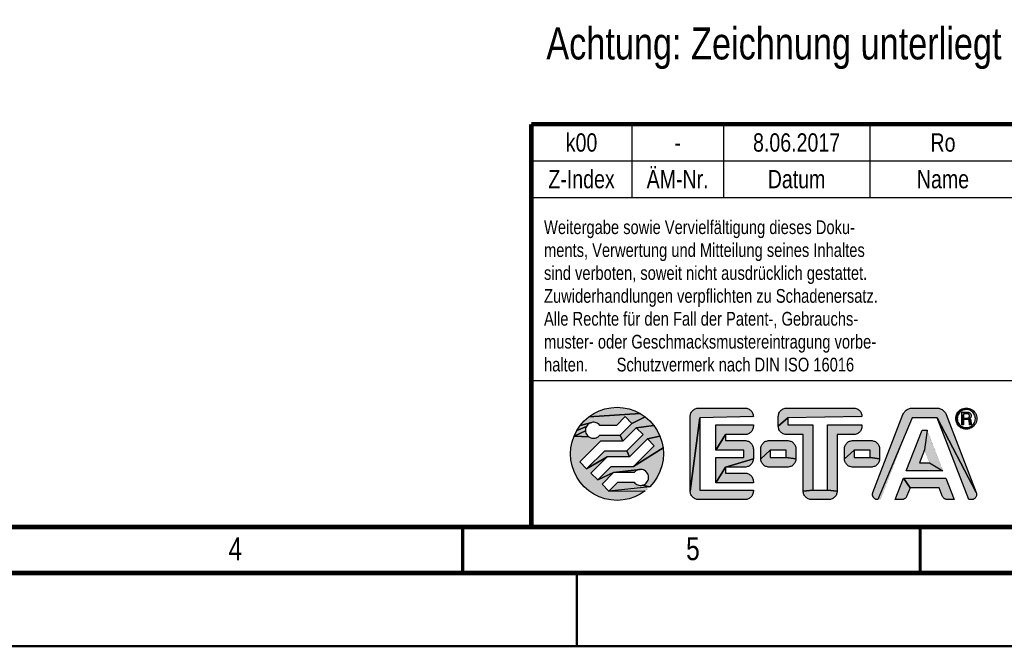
# Model space of a CAD drawing. Extents: x 0 to 420, y 0 to 297.
# Tile 21 of 44: x 169 to 277, y 0 to 68. Entities that reach past the tile are written whole.
import ezdxf

# ---------------------------------------------------------------- set-up
doc = ezdxf.new("R2010")
doc.units = 0
doc.header["$LTSCALE"] = 23.1
for name, color, linetype in [('T-PM12-T0X-00-LOAD_DXF_FORMAT', 7, 'CONTINUOUS'), ('T-PM12-T0X-00-LOAD_DXF_TEXT', 7, 'CONTINUOUS'), ('T-PM12-T0X-0DXF_CONTINUOUS_LINE', 7, 'CONTINUOUS')]:
    doc.layers.add(name, color=color, linetype=linetype)
doc.styles.get("Standard").update_dxf_attribs({"font": 'txt', "width": 0.8})

# ---------------------------------------------------------------- blocks, each defined once
blk = doc.blocks.new('FRM-LOGO_BL3', base_point=(251.5, 21))
at = {"layer": 'T-PM12-T0X-0DXF_CONTINUOUS_LINE', "linetype": 'CONTINUOUS'}
for points in [[(234.38, 26.08), (235.04, 26.04), (235.69, 25.91), (236.32, 25.69), (236.92, 25.4), (231.29, 25.03), (231.84, 25.4), (232.43, 25.69), (233.06, 25.91), (233.72, 26.04)], [(243.21, 25.99), (243.3, 26), (248.35, 26), (248.45, 25.99), (248.55, 25.98), (248.64, 25.95), (248.73, 25.92), (248.82, 25.88), (248.9, 25.82), (248.97, 25.76), (249.04, 25.69), (249.1, 25.62), (249.16, 25.54), (249.2, 25.45), (249.23, 25.36), (249.26, 25.27), (249.27, 25.17), (249.28, 25.07), (243.43, 24.95), (242.38, 16.92), (242.38, 25.07), (242.38, 25.17), (242.4, 25.27), (242.42, 25.36), (242.46, 25.45), (242.5, 25.54), (242.56, 25.62), (242.62, 25.69), (242.69, 25.76), (242.76, 25.82), (242.84, 25.88), (242.93, 25.92), (243.02, 25.95), (243.11, 25.98)], [(252.83, 25.99), (252.93, 26), (260.23, 26), (260.33, 25.99), (260.42, 25.98), (260.51, 25.95), (260.61, 25.92), (260.69, 25.88), (260.77, 25.82), (260.85, 25.76), (260.92, 25.69), (260.98, 25.62), (261.03, 25.54), (261.07, 25.45), (261.11, 25.36), (261.13, 25.27), (261.15, 25.17), (261.15, 25.07), (253.05, 24.95), (252, 24.02), (252, 25.07), (252.01, 25.17), (252.02, 25.27), (252.05, 25.36), (252.08, 25.45), (252.13, 25.54), (252.18, 25.62), (252.24, 25.69), (252.31, 25.76), (252.39, 25.82), (252.47, 25.88), (252.55, 25.92), (252.64, 25.95), (252.74, 25.98)], [(266.55, 26), (266.65, 26), (269.32, 26), (269.43, 26), (269.53, 25.98), (269.63, 25.96), (269.72, 25.93), (269.82, 25.88), (269.9, 25.83), (269.99, 25.78), (270.07, 25.71), (270.14, 25.64), (270.2, 25.56), (270.26, 25.48), (270.31, 25.39), (270.35, 25.3), (273.64, 16.78), (269.36, 24.95), (266.62, 24.95), (262.88, 16), (262.81, 16), (262.75, 16.01), (262.68, 16.03), (262.62, 16.06), (262.57, 16.09), (262.51, 16.13), (262.47, 16.17), (262.42, 16.22), (262.39, 16.28), (262.35, 16.34), (262.33, 16.4), (262.31, 16.46), (262.3, 16.52), (262.3, 16.59), (262.31, 16.66), (262.32, 16.72), (262.34, 16.78), (265.63, 25.3), (265.67, 25.39), (265.72, 25.48), (265.78, 25.56), (265.84, 25.64), (265.91, 25.71), (265.99, 25.78), (266.07, 25.83), (266.16, 25.88), (266.26, 25.93), (266.35, 25.96), (266.45, 25.98)], [(272.17, 25.76), (272.05, 25.71), (271.95, 25.64), (271.85, 25.55), (271.55, 25.43), (271.64, 25.55), (271.74, 25.66), (271.85, 25.76), (272.42, 25.83), (272.29, 25.81)], [(272.55, 26), (272.7, 25.99), (272.85, 25.96), (272.99, 25.91), (273.12, 25.85), (273.25, 25.76), (273.36, 25.66), (273.46, 25.55), (273.55, 25.43), (273.61, 25.29), (273.66, 25.15), (273.69, 25), (273.7, 24.85), (273.69, 24.7), (273.66, 24.55), (273.61, 24.41), (273.55, 24.28), (273.46, 24.15), (273.36, 24.04), (273.25, 23.94), (272.81, 23.89), (272.93, 23.94), (273.04, 23.99), (273.15, 24.06), (273.25, 24.15), (273.33, 24.25), (273.41, 24.35), (273.46, 24.47), (273.51, 24.59), (273.53, 24.72), (273.54, 24.85), (273.53, 24.98), (273.51, 25.11), (273.46, 25.23), (273.41, 25.34), (273.33, 25.45), (273.25, 25.55), (273.15, 25.64), (273.04, 25.71), (272.93, 25.76), (272.81, 25.81), (272.68, 25.83), (272.55, 25.84), (272.42, 25.83), (271.85, 25.76), (271.97, 25.85), (272.11, 25.91), (272.25, 25.96), (272.4, 25.99)], [(235.27, 25.06), (234.31, 24.1), (232.5, 24.1), (232.42, 24.19), (232.33, 24.28), (232.22, 24.34), (232.11, 24.4), (231.99, 24.43), (231.87, 24.45), (231.74, 24.45), (231.62, 24.43), (230.35, 24.09), (230.79, 24.59), (231.29, 25.03), (236.92, 25.4), (237.47, 25.03), (236.01, 24.32)], [(237.97, 24.59), (238.41, 24.09), (236.48, 23.85), (235.02, 22.38), (234.74, 23.05), (236.01, 24.32), (237.47, 25.03)], [(249.28, 17.05), (249.28, 16.92), (249.27, 16.83), (249.26, 16.73), (249.23, 16.64), (249.2, 16.55), (249.16, 16.46), (249.1, 16.38), (249.04, 16.31), (248.97, 16.24), (248.9, 16.18), (248.82, 16.12), (248.73, 16.08), (248.64, 16.05), (248.55, 16.02), (248.45, 16.01), (248.35, 16), (243.3, 16), (243.21, 16.01), (243.11, 16.02), (243.02, 16.05), (242.93, 16.08), (242.84, 16.12), (242.76, 16.18), (242.69, 16.24), (242.62, 16.31), (242.56, 16.38), (242.5, 16.46), (242.46, 16.55), (242.42, 16.64), (242.4, 16.73), (242.38, 16.83), (242.38, 16.92), (243.43, 24.95), (243.43, 17.05)], [(255.78, 24.15), (255.78, 17.05), (254.73, 16.92), (254.73, 23.1), (252.93, 23.1), (252.83, 23.11), (252.74, 23.12), (252.64, 23.15), (252.55, 23.18), (252.47, 23.22), (252.39, 23.28), (252.31, 23.34), (252.24, 23.41), (252.18, 23.48), (252.13, 23.56), (252.08, 23.65), (252.05, 23.74), (252.02, 23.83), (252.01, 23.93), (252, 24.02), (253.05, 24.95), (253.05, 24.15)], [(273.17, 16), (273.1, 16), (272.81, 16), (269.36, 24.95), (273.64, 16.78), (273.66, 16.72), (273.67, 16.66), (273.68, 16.59), (273.67, 16.52), (273.66, 16.46), (273.65, 16.4), (273.62, 16.34), (273.59, 16.28), (273.56, 16.22), (273.51, 16.17), (273.46, 16.13), (273.41, 16.09), (273.35, 16.06), (273.29, 16.03), (273.23, 16.01)], [(271.76, 25.45), (271.69, 25.34), (271.63, 25.23), (271.59, 25.11), (271.57, 24.98), (271.56, 24.85), (271.41, 24.7), (271.4, 24.85), (271.41, 25), (271.44, 25.15), (271.49, 25.29), (271.55, 25.43), (271.85, 25.55)], [(271.57, 24.72), (271.59, 24.59), (271.63, 24.47), (271.69, 24.35), (271.76, 24.25), (271.64, 24.15), (271.55, 24.28), (271.49, 24.41), (271.44, 24.55), (271.41, 24.7), (271.56, 24.85)], [(272.23, 25.38), (272.05, 24.16), (272.05, 25.54), (272.71, 25.54), (272.76, 25.54), (272.8, 25.53), (272.85, 25.51), (272.89, 25.49), (272.94, 25.46), (272.97, 25.43), (273, 25.4), (273.03, 25.35), (273.05, 25.31), (273.07, 25.27), (273.08, 25.22), (273.09, 25.17), (273.08, 25.12), (273.07, 25.07), (273.06, 25.02), (273.04, 24.98), (273.01, 24.94), (272.98, 24.9), (272.71, 24.91), (272.74, 24.92), (272.76, 24.93), (272.79, 24.94), (272.82, 24.96), (272.84, 24.98), (272.86, 25), (272.88, 25.03), (272.89, 25.06), (272.9, 25.09), (272.91, 25.12), (272.91, 25.15), (272.91, 25.18), (272.9, 25.21), (272.89, 25.24), (272.88, 25.26), (272.86, 25.29), (272.84, 25.31), (272.82, 25.33), (272.79, 25.35), (272.76, 25.36), (272.74, 25.37), (272.71, 25.38), (272.68, 25.38)], [(272.68, 24.91), (272.71, 24.91), (272.98, 24.9), (272.23, 24.75), (272.23, 24.16), (272.05, 24.16), (272.23, 25.38), (272.23, 24.91)], [(272.23, 24.75), (272.98, 24.9), (272.95, 24.87), (272.91, 24.84), (272.92, 24.83), (272.94, 24.82), (272.96, 24.81), (272.98, 24.79), (272.99, 24.78), (273.01, 24.76), (273.02, 24.75), (273.03, 24.73), (273.04, 24.71), (273.05, 24.69), (273.05, 24.67), (273.06, 24.64), (273.06, 24.62), (273.07, 24.29), (273.07, 24.28), (272.9, 24.27), (272.9, 24.29), (272.88, 24.57), (272.88, 24.59), (272.88, 24.61), (272.87, 24.63), (272.87, 24.64), (272.86, 24.66), (272.85, 24.68), (272.83, 24.69), (272.82, 24.71), (272.8, 24.72), (272.79, 24.73), (272.77, 24.74), (272.75, 24.74), (272.73, 24.75), (272.71, 24.75), (272.69, 24.75)], [(230.93, 23.64), (230.93, 23.51), (229.69, 22.94), (229.98, 23.54), (231.04, 23.99), (230.98, 23.88), (230.95, 23.76)], [(231.1, 24.1), (231.04, 23.99), (229.98, 23.54), (230.35, 24.09), (231.62, 24.43), (231.5, 24.39), (231.38, 24.34), (231.28, 24.28), (231.19, 24.19)], [(238.41, 24.09), (238.78, 23.54), (239.07, 22.94), (237.7, 22.63), (235.73, 20.67), (235.45, 21.33), (237.23, 23.1), (236.48, 23.85)], [(248.45, 23.11), (248.35, 23.1), (246.23, 23.1), (245.18, 21.4), (245.18, 24.15), (249.28, 24.15), (249.28, 24.02), (249.27, 23.93), (249.26, 23.83), (249.23, 23.74), (249.2, 23.65), (249.16, 23.56), (249.1, 23.48), (249.04, 23.41), (248.97, 23.34), (248.9, 23.28), (248.82, 23.22), (248.73, 23.18), (248.64, 23.15), (248.55, 23.12)], [(260.33, 23.11), (260.23, 23.1), (258.43, 23.1), (258.43, 16.92), (257.38, 17.05), (257.38, 24.15), (261.15, 24.15), (261.15, 24.02), (261.15, 23.93), (261.13, 23.83), (261.11, 23.74), (261.07, 23.65), (261.03, 23.56), (260.98, 23.48), (260.92, 23.41), (260.85, 23.34), (260.77, 23.28), (260.69, 23.22), (260.61, 23.18), (260.51, 23.15), (260.42, 23.12)], [(271.85, 24.15), (271.95, 24.06), (272.05, 23.99), (272.17, 23.94), (271.97, 23.85), (271.85, 23.94), (271.74, 24.04), (271.64, 24.15), (271.76, 24.25)], [(272.55, 23.86), (272.68, 23.87), (273.25, 23.94), (273.12, 23.85), (272.99, 23.79), (272.85, 23.74), (272.7, 23.71), (272.55, 23.7), (272.4, 23.71), (272.25, 23.74), (272.11, 23.79), (271.97, 23.85), (272.17, 23.94), (272.29, 23.89), (272.42, 23.87)], [(273.08, 24.27), (273.08, 24.26), (272.9, 24.24), (272.9, 24.27), (273.07, 24.28)], [(273.08, 24.25), (273.09, 24.24), (272.9, 24.22), (272.9, 24.24), (273.08, 24.26)], [(273.1, 24.23), (273.1, 24.22), (272.91, 24.2), (272.9, 24.22), (273.09, 24.24), (273.09, 24.24)], [(273.12, 24.21), (273.12, 24.2), (272.91, 24.18), (272.91, 24.2), (273.1, 24.22), (273.11, 24.21)], [(273.14, 24.19), (273.14, 24.16), (272.92, 24.16), (272.91, 24.18), (273.12, 24.2), (273.13, 24.2)], [(232.42, 22.96), (232.5, 23.05), (234.74, 23.05), (235.02, 22.38), (232.59, 22.38), (230.32, 20.11), (231.06, 19.37), (233.3, 20.67), (231.53, 18.9), (232.28, 18.15), (234.01, 18.95), (232.75, 17.68), (233.49, 16.94), (237.47, 16.97), (236.92, 16.6), (236.32, 16.31), (235.69, 16.09), (235.04, 15.96), (234.38, 15.92), (233.72, 15.96), (233.06, 16.09), (232.43, 16.31), (231.84, 16.6), (231.29, 16.97), (230.79, 17.41), (230.35, 17.91), (229.98, 18.46), (229.69, 19.06), (229.47, 19.69), (229.34, 20.34), (229.3, 21), (229.34, 21.66), (229.47, 22.31), (229.69, 22.94), (231.28, 22.87), (231.38, 22.81), (231.5, 22.76), (231.62, 22.72), (231.74, 22.7), (231.87, 22.7), (231.99, 22.72), (232.11, 22.75), (232.22, 22.81), (232.33, 22.87)], [(231.19, 22.96), (231.28, 22.87), (229.69, 22.94), (230.93, 23.51), (230.95, 23.39), (230.98, 23.27), (231.04, 23.16), (231.1, 23.05)], [(239.07, 22.94), (239.29, 22.31), (239.42, 21.66), (236.17, 19.62), (238.44, 21.89), (237.7, 22.63)], [(249.28, 21.52), (249.28, 20.47), (246.23, 19.55), (245.18, 17.85), (245.18, 20.6), (248.23, 20.6), (248.23, 21.4), (245.18, 21.4), (246.23, 23.1), (246.23, 22.45), (248.35, 22.45), (248.45, 22.44), (248.55, 22.43), (248.64, 22.4), (248.73, 22.37), (248.82, 22.33), (248.9, 22.27), (248.97, 22.21), (249.04, 22.14), (249.1, 22.07), (249.16, 21.99), (249.2, 21.9), (249.23, 21.81), (249.26, 21.72), (249.27, 21.62)], [(268.54, 20), (269.99, 19.15), (265.99, 19.15), (267.71, 23.6), (268.27, 23.6), (267.99, 21.42), (267.44, 20)], [(239.29, 19.69), (239.07, 19.06), (238.78, 18.46), (238.41, 17.91), (237.97, 17.41), (237.14, 17.57), (237.26, 17.61), (237.37, 17.66), (237.48, 17.72), (237.57, 17.81), (237.65, 17.9), (237.72, 18.01), (237.77, 18.12), (237.81, 18.24), (237.83, 18.36), (237.83, 18.49), (237.81, 18.61), (237.77, 18.73), (237.72, 18.84), (237.65, 18.95), (237.57, 19.04), (237.48, 19.13), (237.37, 19.19), (237.26, 19.24), (237.14, 19.28), (237.02, 19.3), (236.89, 19.3), (234.01, 18.95), (232.28, 18.15), (233.74, 19.62), (236.17, 19.62), (239.42, 21.66), (239.46, 21), (239.42, 20.34)], [(250.91, 22.44), (251, 22.45), (253, 22.45), (253.1, 22.44), (253.2, 22.43), (253.29, 22.4), (253.38, 22.37), (253.47, 22.33), (253.55, 22.27), (253.62, 22.21), (253.69, 22.14), (253.75, 22.07), (253.81, 21.99), (253.85, 21.9), (253.88, 21.81), (253.91, 21.72), (253.92, 21.62), (253.93, 21.52), (253.93, 20.47), (252.88, 20.6), (252.88, 21.4), (251.13, 21.4), (250.08, 20.47), (250.08, 21.52), (250.08, 21.62), (250.1, 21.72), (250.12, 21.81), (250.16, 21.9), (250.2, 21.99), (250.26, 22.07), (250.32, 22.14), (250.39, 22.21), (250.46, 22.27), (250.54, 22.33), (250.63, 22.37), (250.72, 22.4), (250.81, 22.43)], [(260.06, 22.44), (260.15, 22.45), (262.15, 22.45), (262.25, 22.44), (262.35, 22.43), (262.44, 22.4), (262.53, 22.37), (262.62, 22.33), (262.7, 22.27), (262.77, 22.21), (262.84, 22.14), (262.9, 22.07), (262.96, 21.99), (263, 21.9), (263.03, 21.81), (263.06, 21.72), (263.07, 21.62), (263.08, 21.52), (263.08, 20.47), (262.03, 20.6), (262.03, 21.4), (260.28, 21.4), (259.23, 20.47), (259.23, 21.52), (259.23, 21.62), (259.25, 21.72), (259.27, 21.81), (259.31, 21.9), (259.35, 21.99), (259.41, 22.07), (259.47, 22.14), (259.54, 22.21), (259.61, 22.27), (259.69, 22.33), (259.78, 22.37), (259.87, 22.4), (259.96, 22.43)], [(233.3, 20.67), (231.06, 19.37), (233.03, 21.33), (235.45, 21.33), (235.73, 20.67)], [(248.45, 19.56), (248.35, 19.55), (246.23, 19.55), (249.28, 20.47), (249.27, 20.38), (249.26, 20.28), (249.23, 20.19), (249.2, 20.1), (249.16, 20.01), (249.1, 19.93), (249.04, 19.86), (248.97, 19.79), (248.9, 19.73), (248.82, 19.67), (248.73, 19.63), (248.64, 19.6), (248.55, 19.57)], [(252.88, 20.6), (253.93, 20.47), (253.92, 20.38), (253.91, 20.28), (253.88, 20.19), (253.85, 20.1), (253.81, 20.01), (253.75, 19.93), (253.69, 19.86), (253.62, 19.79), (253.55, 19.73), (253.47, 19.67), (253.38, 19.63), (253.29, 19.6), (253.2, 19.57), (253.1, 19.56), (253, 19.55), (251, 19.55), (250.91, 19.56), (250.81, 19.57), (250.72, 19.6), (250.63, 19.63), (250.54, 19.67), (250.46, 19.73), (250.39, 19.79), (250.32, 19.86), (250.26, 19.93), (250.2, 20.01), (250.16, 20.1), (250.12, 20.19), (250.1, 20.28), (250.08, 20.38), (250.08, 20.47), (251.13, 21.4), (251.13, 20.6)], [(262.03, 20.6), (263.08, 20.47), (263.07, 20.38), (263.06, 20.28), (263.03, 20.19), (263, 20.1), (262.96, 20.01), (262.9, 19.93), (262.84, 19.86), (262.77, 19.79), (262.7, 19.73), (262.62, 19.67), (262.53, 19.63), (262.44, 19.6), (262.35, 19.57), (262.25, 19.56), (262.15, 19.55), (260.15, 19.55), (260.06, 19.56), (259.96, 19.57), (259.87, 19.6), (259.78, 19.63), (259.69, 19.67), (259.61, 19.73), (259.54, 19.79), (259.47, 19.86), (259.41, 19.93), (259.35, 20.01), (259.31, 20.1), (259.27, 20.19), (259.25, 20.28), (259.23, 20.38), (259.23, 20.47), (260.28, 21.4), (260.28, 20.6)], [(249.28, 17.98), (249.28, 17.85), (245.18, 17.85), (246.23, 19.55), (246.23, 18.9), (248.35, 18.9), (248.45, 18.89), (248.55, 18.88), (248.64, 18.85), (248.73, 18.82), (248.82, 18.78), (248.9, 18.72), (248.97, 18.66), (249.04, 18.59), (249.1, 18.52), (249.16, 18.44), (249.2, 18.35), (249.23, 18.26), (249.26, 18.17), (249.27, 18.07)], [(236.34, 19.04), (236.25, 18.95), (234.01, 18.95), (236.89, 19.3), (236.77, 19.28), (236.65, 19.25), (236.54, 19.19), (236.43, 19.13)], [(265.53, 16), (265.47, 16), (264.77, 16), (265.68, 18.35), (266.4, 17.3), (266.05, 16.4), (266.03, 16.35), (266, 16.3), (265.97, 16.25), (265.93, 16.2), (265.89, 16.16), (265.85, 16.13), (265.8, 16.09), (265.75, 16.07), (265.7, 16.04), (265.64, 16.02), (265.58, 16.01)], [(270.3, 18.35), (271.21, 16), (270.51, 16), (270.45, 16), (270.39, 16.01), (270.34, 16.02), (270.28, 16.04), (270.23, 16.07), (270.18, 16.09), (270.13, 16.13), (270.09, 16.16), (270.05, 16.2), (270.01, 16.25), (269.98, 16.3), (269.95, 16.35), (269.93, 16.4), (269.58, 17.3), (266.4, 17.3), (265.68, 18.35)], [(236.89, 17.55), (237.02, 17.55), (237.14, 17.57), (237.97, 17.41), (233.49, 16.94), (234.45, 17.9), (236.25, 17.9), (236.34, 17.81), (236.43, 17.72), (236.54, 17.66), (236.65, 17.6), (236.77, 17.57)], [(257.38, 17.05), (258.43, 16.92), (258.42, 16.83), (258.41, 16.73), (258.38, 16.64), (258.35, 16.55), (258.31, 16.46), (258.25, 16.38), (258.19, 16.31), (258.12, 16.24), (258.05, 16.18), (257.97, 16.12), (257.88, 16.08), (257.79, 16.05), (257.7, 16.02), (257.6, 16.01), (257.5, 16), (255.65, 16), (255.56, 16.01), (255.46, 16.02), (255.37, 16.05), (255.28, 16.08), (255.19, 16.12), (255.11, 16.18), (255.04, 16.24), (254.97, 16.31), (254.91, 16.38), (254.85, 16.46), (254.81, 16.55), (254.77, 16.64), (254.75, 16.73), (254.73, 16.83), (254.73, 16.92), (255.78, 17.05)]]:
    blk.add_hatch(color=7, dxfattribs=at).paths.add_polyline_path(points)
at = {"layer": 'T-PM12-T0X-0DXF_CONTINUOUS_LINE', "color": 7, "linetype": 'CONTINUOUS', "const_width": 0.01}
for points in [[(239.46, 21, 1), (229.3, 21)], [(243.3, 26, 0.414214), (242.38, 25.07)], [(249.28, 25.07, 0.414214), (248.35, 26)], [(252.93, 26, 0.414214), (252, 25.07)], [(261.15, 25.07, 0.414214), (260.23, 26)], [(266.65, 26, 0.309998), (265.63, 25.3)], [(270.35, 25.3, 0.309998), (269.32, 26)], [(273.7, 24.85, 1), (271.4, 24.85)], [(273.54, 24.85, 1), (271.56, 24.85)], [(271.4, 24.85, 1), (273.7, 24.85)], [(271.56, 24.85, 1), (273.54, 24.85)], [(272.68, 24.91, 1), (272.68, 25.38)], [(272.88, 24.57, 0.401491), (272.69, 24.75)], [(272.91, 24.84, 0.756108), (272.71, 25.54)], [(273.06, 24.62, 0.294001), (272.91, 24.84)], [(232.5, 24.1, 3), (232.5, 23.05)], [(248.35, 23.1, 0.414214), (249.28, 24.02)], [(252, 24.02, 0.414214), (252.93, 23.1)], [(260.23, 23.1, 0.414214), (261.15, 24.02)], [(272.9, 24.29, 0.068239), (272.92, 24.16)], [(273.07, 24.29, 0.281712), (273.14, 24.19)], [(249.28, 21.52, 0.414214), (248.35, 22.45)], [(251, 22.45, 0.414214), (250.08, 21.52)], [(253.93, 21.52, 0.414214), (253, 22.45)], [(260.15, 22.45, 0.414214), (259.23, 21.52)], [(263.08, 21.52, 0.414214), (262.15, 22.45)], [(229.3, 21, 1), (239.46, 21)], [(248.35, 19.55, 0.414214), (249.28, 20.47)], [(250.08, 20.47, 0.414214), (251, 19.55)], [(253, 19.55, 0.414214), (253.93, 20.47)], [(259.23, 20.47, 0.414214), (260.15, 19.55)], [(262.15, 19.55, 0.414214), (263.08, 20.47)], [(236.25, 17.9, 3), (236.25, 18.95)], [(249.28, 17.98, 0.414214), (248.35, 18.9)], [(242.38, 16.92, 0.414214), (243.3, 16)], [(248.35, 16, 0.414214), (249.28, 16.92)], [(254.73, 16.92, 0.414214), (255.65, 16)], [(257.5, 16, 0.414214), (258.43, 16.92)], [(262.34, 16.78, 0.526719), (262.88, 16)], [(265.47, 16, 0.309998), (266.05, 16.4)], [(269.93, 16.4, 0.309998), (270.51, 16)], [(273.1, 16, 0.526719), (273.64, 16.78)]]:
    blk.add_lwpolyline(points, format="xyb", dxfattribs=at)
at = {"layer": 'T-PM12-T0X-0DXF_CONTINUOUS_LINE', "color": 7, "linetype": 'CONTINUOUS'}
for points in [[(234.38, 26.08), (235.04, 26.04), (235.69, 25.91), (236.32, 25.69), (236.92, 25.4), (231.29, 25.03), (231.84, 25.4), (232.43, 25.69), (233.06, 25.91), (233.72, 26.04), (234.38, 26.08)], [(243.21, 25.99), (243.3, 26), (248.35, 26), (248.45, 25.99), (248.55, 25.98), (248.64, 25.95), (248.73, 25.92), (248.82, 25.88), (248.9, 25.82), (248.97, 25.76), (249.04, 25.69), (249.1, 25.62), (249.16, 25.54), (249.2, 25.45), (249.23, 25.36), (249.26, 25.27), (249.27, 25.17), (249.28, 25.07), (243.43, 24.95), (242.38, 16.92), (242.38, 25.07), (242.38, 25.17), (242.4, 25.27), (242.42, 25.36), (242.46, 25.45), (242.5, 25.54), (242.56, 25.62), (242.62, 25.69), (242.69, 25.76), (242.76, 25.82), (242.84, 25.88), (242.93, 25.92), (243.02, 25.95), (243.11, 25.98), (243.21, 25.99)], [(252.83, 25.99), (252.93, 26), (260.23, 26), (260.33, 25.99), (260.42, 25.98), (260.51, 25.95), (260.61, 25.92), (260.69, 25.88), (260.77, 25.82), (260.85, 25.76), (260.92, 25.69), (260.98, 25.62), (261.03, 25.54), (261.07, 25.45), (261.11, 25.36), (261.13, 25.27), (261.15, 25.17), (261.15, 25.07), (253.05, 24.95), (252, 24.02), (252, 25.07), (252.01, 25.17), (252.02, 25.27), (252.05, 25.36), (252.08, 25.45), (252.13, 25.54), (252.18, 25.62), (252.24, 25.69), (252.31, 25.76), (252.39, 25.82), (252.47, 25.88), (252.55, 25.92), (252.64, 25.95), (252.74, 25.98), (252.83, 25.99)], [(266.55, 26), (266.65, 26), (269.32, 26), (269.43, 26), (269.53, 25.98), (269.63, 25.96), (269.72, 25.93), (269.82, 25.88), (269.9, 25.83), (269.99, 25.78), (270.07, 25.71), (270.14, 25.64), (270.2, 25.56), (270.26, 25.48), (270.31, 25.39), (270.35, 25.3), (273.64, 16.78), (269.36, 24.95), (266.62, 24.95), (262.88, 16), (262.81, 16), (262.75, 16.01), (262.68, 16.03), (262.62, 16.06), (262.57, 16.09), (262.51, 16.13), (262.47, 16.17), (262.42, 16.22), (262.39, 16.28), (262.35, 16.34), (262.33, 16.4), (262.31, 16.46), (262.3, 16.52), (262.3, 16.59), (262.31, 16.66), (262.32, 16.72), (262.34, 16.78), (265.63, 25.3), (265.67, 25.39), (265.72, 25.48), (265.78, 25.56), (265.84, 25.64), (265.91, 25.71), (265.99, 25.78), (266.07, 25.83), (266.16, 25.88), (266.26, 25.93), (266.35, 25.96), (266.45, 25.98), (266.55, 26)], [(272.17, 25.76), (272.05, 25.71), (271.95, 25.64), (271.85, 25.55), (271.55, 25.43), (271.64, 25.55), (271.74, 25.66), (271.85, 25.76), (272.42, 25.83), (272.29, 25.81), (272.17, 25.76)], [(272.55, 26), (272.7, 25.99), (272.85, 25.96), (272.99, 25.91), (273.12, 25.85), (273.25, 25.76), (273.36, 25.66), (273.46, 25.55), (273.55, 25.43), (273.61, 25.29), (273.66, 25.15), (273.69, 25), (273.7, 24.85), (273.69, 24.7), (273.66, 24.55), (273.61, 24.41), (273.55, 24.28), (273.46, 24.15), (273.36, 24.04), (273.25, 23.94), (272.81, 23.89), (272.93, 23.94), (273.04, 23.99), (273.15, 24.06), (273.25, 24.15), (273.33, 24.25), (273.41, 24.35), (273.46, 24.47), (273.51, 24.59), (273.53, 24.72), (273.54, 24.85), (273.53, 24.98), (273.51, 25.11), (273.46, 25.23), (273.41, 25.34), (273.33, 25.45), (273.25, 25.55), (273.15, 25.64), (273.04, 25.71), (272.93, 25.76), (272.81, 25.81), (272.68, 25.83), (272.55, 25.84), (272.42, 25.83), (271.85, 25.76), (271.97, 25.85), (272.11, 25.91), (272.25, 25.96), (272.4, 25.99), (272.55, 26)], [(235.27, 25.06), (234.31, 24.1), (232.5, 24.1), (232.42, 24.19), (232.33, 24.28), (232.22, 24.34), (232.11, 24.4), (231.99, 24.43), (231.87, 24.45), (231.74, 24.45), (231.62, 24.43), (230.35, 24.09), (230.79, 24.59), (231.29, 25.03), (236.92, 25.4), (237.47, 25.03), (236.01, 24.32), (235.27, 25.06)], [(237.97, 24.59), (238.41, 24.09), (236.48, 23.85), (235.02, 22.38), (234.74, 23.05), (236.01, 24.32), (237.47, 25.03), (237.97, 24.59)], [(249.28, 17.05), (249.28, 16.92), (249.27, 16.83), (249.26, 16.73), (249.23, 16.64), (249.2, 16.55), (249.16, 16.46), (249.1, 16.38), (249.04, 16.31), (248.97, 16.24), (248.9, 16.18), (248.82, 16.12), (248.73, 16.08), (248.64, 16.05), (248.55, 16.02), (248.45, 16.01), (248.35, 16), (243.3, 16), (243.21, 16.01), (243.11, 16.02), (243.02, 16.05), (242.93, 16.08), (242.84, 16.12), (242.76, 16.18), (242.69, 16.24), (242.62, 16.31), (242.56, 16.38), (242.5, 16.46), (242.46, 16.55), (242.42, 16.64), (242.4, 16.73), (242.38, 16.83), (242.38, 16.92), (243.43, 24.95), (243.43, 17.05), (249.28, 17.05)], [(255.78, 24.15), (255.78, 17.05), (254.73, 16.92), (254.73, 23.1), (252.93, 23.1), (252.83, 23.11), (252.74, 23.12), (252.64, 23.15), (252.55, 23.18), (252.47, 23.22), (252.39, 23.28), (252.31, 23.34), (252.24, 23.41), (252.18, 23.48), (252.13, 23.56), (252.08, 23.65), (252.05, 23.74), (252.02, 23.83), (252.01, 23.93), (252, 24.02), (253.05, 24.95), (253.05, 24.15), (255.78, 24.15)], [(273.17, 16), (273.1, 16), (272.81, 16), (269.36, 24.95), (273.64, 16.78), (273.66, 16.72), (273.67, 16.66), (273.68, 16.59), (273.67, 16.52), (273.66, 16.46), (273.65, 16.4), (273.62, 16.34), (273.59, 16.28), (273.56, 16.22), (273.51, 16.17), (273.46, 16.13), (273.41, 16.09), (273.35, 16.06), (273.29, 16.03), (273.23, 16.01), (273.17, 16)], [(271.76, 25.45), (271.69, 25.34), (271.63, 25.23), (271.59, 25.11), (271.57, 24.98), (271.56, 24.85), (271.41, 24.7), (271.4, 24.85), (271.41, 25), (271.44, 25.15), (271.49, 25.29), (271.55, 25.43), (271.85, 25.55), (271.76, 25.45)], [(271.57, 24.72), (271.59, 24.59), (271.63, 24.47), (271.69, 24.35), (271.76, 24.25), (271.64, 24.15), (271.55, 24.28), (271.49, 24.41), (271.44, 24.55), (271.41, 24.7), (271.56, 24.85), (271.57, 24.72)], [(272.23, 25.38), (272.05, 24.16), (272.05, 25.54), (272.71, 25.54), (272.76, 25.54), (272.8, 25.53), (272.85, 25.51), (272.89, 25.49), (272.94, 25.46), (272.97, 25.43), (273, 25.4), (273.03, 25.35), (273.05, 25.31), (273.07, 25.27), (273.08, 25.22), (273.09, 25.17), (273.08, 25.12), (273.07, 25.07), (273.06, 25.02), (273.04, 24.98), (273.01, 24.94), (272.98, 24.9), (272.71, 24.91), (272.74, 24.92), (272.76, 24.93), (272.79, 24.94), (272.82, 24.96), (272.84, 24.98), (272.86, 25), (272.88, 25.03), (272.89, 25.06), (272.9, 25.09), (272.91, 25.12), (272.91, 25.15), (272.91, 25.18), (272.9, 25.21), (272.89, 25.24), (272.88, 25.26), (272.86, 25.29), (272.84, 25.31), (272.82, 25.33), (272.79, 25.35), (272.76, 25.36), (272.74, 25.37), (272.71, 25.38), (272.68, 25.38), (272.23, 25.38)], [(272.68, 24.91), (272.71, 24.91), (272.98, 24.9), (272.23, 24.75), (272.23, 24.16), (272.05, 24.16), (272.23, 25.38), (272.23, 24.91), (272.68, 24.91)], [(272.23, 24.75), (272.98, 24.9), (272.95, 24.87), (272.91, 24.84), (272.92, 24.83), (272.94, 24.82), (272.96, 24.81), (272.98, 24.79), (272.99, 24.78), (273.01, 24.76), (273.02, 24.75), (273.03, 24.73), (273.04, 24.71), (273.05, 24.69), (273.05, 24.67), (273.06, 24.64), (273.06, 24.62), (273.07, 24.29), (273.07, 24.28), (272.9, 24.27), (272.9, 24.29), (272.88, 24.57), (272.88, 24.59), (272.88, 24.61), (272.87, 24.63), (272.87, 24.64), (272.86, 24.66), (272.85, 24.68), (272.83, 24.69), (272.82, 24.71), (272.8, 24.72), (272.79, 24.73), (272.77, 24.74), (272.75, 24.74), (272.73, 24.75), (272.71, 24.75), (272.69, 24.75), (272.23, 24.75)], [(230.93, 23.64), (230.93, 23.51), (229.69, 22.94), (229.98, 23.54), (231.04, 23.99), (230.98, 23.88), (230.95, 23.76), (230.93, 23.64)], [(231.1, 24.1), (231.04, 23.99), (229.98, 23.54), (230.35, 24.09), (231.62, 24.43), (231.5, 24.39), (231.38, 24.34), (231.28, 24.28), (231.19, 24.19), (231.1, 24.1)], [(238.41, 24.09), (238.78, 23.54), (239.07, 22.94), (237.7, 22.63), (235.73, 20.67), (235.45, 21.33), (237.23, 23.1), (236.48, 23.85), (238.41, 24.09)], [(248.45, 23.11), (248.35, 23.1), (246.23, 23.1), (245.18, 21.4), (245.18, 24.15), (249.28, 24.15), (249.28, 24.02), (249.27, 23.93), (249.26, 23.83), (249.23, 23.74), (249.2, 23.65), (249.16, 23.56), (249.1, 23.48), (249.04, 23.41), (248.97, 23.34), (248.9, 23.28), (248.82, 23.22), (248.73, 23.18), (248.64, 23.15), (248.55, 23.12), (248.45, 23.11)], [(260.33, 23.11), (260.23, 23.1), (258.43, 23.1), (258.43, 16.92), (257.38, 17.05), (257.38, 24.15), (261.15, 24.15), (261.15, 24.02), (261.15, 23.93), (261.13, 23.83), (261.11, 23.74), (261.07, 23.65), (261.03, 23.56), (260.98, 23.48), (260.92, 23.41), (260.85, 23.34), (260.77, 23.28), (260.69, 23.22), (260.61, 23.18), (260.51, 23.15), (260.42, 23.12), (260.33, 23.11)], [(271.85, 24.15), (271.95, 24.06), (272.05, 23.99), (272.17, 23.94), (271.97, 23.85), (271.85, 23.94), (271.74, 24.04), (271.64, 24.15), (271.76, 24.25), (271.85, 24.15)], [(272.55, 23.86), (272.68, 23.87), (273.25, 23.94), (273.12, 23.85), (272.99, 23.79), (272.85, 23.74), (272.7, 23.71), (272.55, 23.7), (272.4, 23.71), (272.25, 23.74), (272.11, 23.79), (271.97, 23.85), (272.17, 23.94), (272.29, 23.89), (272.42, 23.87), (272.55, 23.86)], [(273.08, 24.27), (273.08, 24.26), (272.9, 24.24), (272.9, 24.27), (273.07, 24.28), (273.08, 24.27)], [(273.08, 24.25), (273.09, 24.24), (272.9, 24.22), (272.9, 24.24), (273.08, 24.26), (273.08, 24.25)], [(273.1, 24.23), (273.1, 24.22), (272.91, 24.2), (272.9, 24.22), (273.09, 24.24), (273.09, 24.24), (273.1, 24.23)], [(273.12, 24.21), (273.12, 24.2), (272.91, 24.18), (272.91, 24.2), (273.1, 24.22), (273.11, 24.21), (273.12, 24.21)], [(273.14, 24.19), (273.14, 24.16), (272.92, 24.16), (272.91, 24.18), (273.12, 24.2), (273.13, 24.2), (273.14, 24.19)], [(232.42, 22.96), (232.5, 23.05), (234.74, 23.05), (235.02, 22.38), (232.59, 22.38), (230.32, 20.11), (231.06, 19.37), (233.3, 20.67), (231.53, 18.9), (232.28, 18.15), (234.01, 18.95), (232.75, 17.68), (233.49, 16.94), (237.47, 16.97), (236.92, 16.6), (236.32, 16.31), (235.69, 16.09), (235.04, 15.96), (234.38, 15.92), (233.72, 15.96), (233.06, 16.09), (232.43, 16.31), (231.84, 16.6), (231.29, 16.97), (230.79, 17.41), (230.35, 17.91), (229.98, 18.46), (229.69, 19.06), (229.47, 19.69), (229.34, 20.34), (229.3, 21), (229.34, 21.66), (229.47, 22.31), (229.69, 22.94), (231.28, 22.87), (231.38, 22.81), (231.5, 22.76), (231.62, 22.72), (231.74, 22.7), (231.87, 22.7), (231.99, 22.72), (232.11, 22.75), (232.22, 22.81), (232.33, 22.87), (232.42, 22.96)], [(231.19, 22.96), (231.28, 22.87), (229.69, 22.94), (230.93, 23.51), (230.95, 23.39), (230.98, 23.27), (231.04, 23.16), (231.1, 23.05), (231.19, 22.96)], [(239.07, 22.94), (239.29, 22.31), (239.42, 21.66), (236.17, 19.62), (238.44, 21.89), (237.7, 22.63), (239.07, 22.94)], [(249.28, 21.52), (249.28, 20.47), (246.23, 19.55), (245.18, 17.85), (245.18, 20.6), (248.23, 20.6), (248.23, 21.4), (245.18, 21.4), (246.23, 23.1), (246.23, 22.45), (248.35, 22.45), (248.45, 22.44), (248.55, 22.43), (248.64, 22.4), (248.73, 22.37), (248.82, 22.33), (248.9, 22.27), (248.97, 22.21), (249.04, 22.14), (249.1, 22.07), (249.16, 21.99), (249.2, 21.9), (249.23, 21.81), (249.26, 21.72), (249.27, 21.62), (249.28, 21.52)], [(268.54, 20), (269.99, 19.15), (265.99, 19.15), (267.71, 23.6), (268.27, 23.6), (267.99, 21.42), (267.44, 20), (268.54, 20)], [(239.29, 19.69), (239.07, 19.06), (238.78, 18.46), (238.41, 17.91), (237.97, 17.41), (237.14, 17.57), (237.26, 17.61), (237.37, 17.66), (237.48, 17.72), (237.57, 17.81), (237.65, 17.9), (237.72, 18.01), (237.77, 18.12), (237.81, 18.24), (237.83, 18.36), (237.83, 18.49), (237.81, 18.61), (237.77, 18.73), (237.72, 18.84), (237.65, 18.95), (237.57, 19.04), (237.48, 19.13), (237.37, 19.19), (237.26, 19.24), (237.14, 19.28), (237.02, 19.3), (236.89, 19.3), (234.01, 18.95), (232.28, 18.15), (233.74, 19.62), (236.17, 19.62), (239.42, 21.66), (239.46, 21), (239.42, 20.34), (239.29, 19.69)], [(250.91, 22.44), (251, 22.45), (253, 22.45), (253.1, 22.44), (253.2, 22.43), (253.29, 22.4), (253.38, 22.37), (253.47, 22.33), (253.55, 22.27), (253.62, 22.21), (253.69, 22.14), (253.75, 22.07), (253.81, 21.99), (253.85, 21.9), (253.88, 21.81), (253.91, 21.72), (253.92, 21.62), (253.93, 21.52), (253.93, 20.47), (252.88, 20.6), (252.88, 21.4), (251.13, 21.4), (250.08, 20.47), (250.08, 21.52), (250.08, 21.62), (250.1, 21.72), (250.12, 21.81), (250.16, 21.9), (250.2, 21.99), (250.26, 22.07), (250.32, 22.14), (250.39, 22.21), (250.46, 22.27), (250.54, 22.33), (250.63, 22.37), (250.72, 22.4), (250.81, 22.43), (250.91, 22.44)], [(260.06, 22.44), (260.15, 22.45), (262.15, 22.45), (262.25, 22.44), (262.35, 22.43), (262.44, 22.4), (262.53, 22.37), (262.62, 22.33), (262.7, 22.27), (262.77, 22.21), (262.84, 22.14), (262.9, 22.07), (262.96, 21.99), (263, 21.9), (263.03, 21.81), (263.06, 21.72), (263.07, 21.62), (263.08, 21.52), (263.08, 20.47), (262.03, 20.6), (262.03, 21.4), (260.28, 21.4), (259.23, 20.47), (259.23, 21.52), (259.23, 21.62), (259.25, 21.72), (259.27, 21.81), (259.31, 21.9), (259.35, 21.99), (259.41, 22.07), (259.47, 22.14), (259.54, 22.21), (259.61, 22.27), (259.69, 22.33), (259.78, 22.37), (259.87, 22.4), (259.96, 22.43), (260.06, 22.44)], [(233.3, 20.67), (231.06, 19.37), (233.03, 21.33), (235.45, 21.33), (235.73, 20.67), (233.3, 20.67)], [(248.45, 19.56), (248.35, 19.55), (246.23, 19.55), (249.28, 20.47), (249.27, 20.38), (249.26, 20.28), (249.23, 20.19), (249.2, 20.1), (249.16, 20.01), (249.1, 19.93), (249.04, 19.86), (248.97, 19.79), (248.9, 19.73), (248.82, 19.67), (248.73, 19.63), (248.64, 19.6), (248.55, 19.57), (248.45, 19.56)], [(252.88, 20.6), (253.93, 20.47), (253.92, 20.38), (253.91, 20.28), (253.88, 20.19), (253.85, 20.1), (253.81, 20.01), (253.75, 19.93), (253.69, 19.86), (253.62, 19.79), (253.55, 19.73), (253.47, 19.67), (253.38, 19.63), (253.29, 19.6), (253.2, 19.57), (253.1, 19.56), (253, 19.55), (251, 19.55), (250.91, 19.56), (250.81, 19.57), (250.72, 19.6), (250.63, 19.63), (250.54, 19.67), (250.46, 19.73), (250.39, 19.79), (250.32, 19.86), (250.26, 19.93), (250.2, 20.01), (250.16, 20.1), (250.12, 20.19), (250.1, 20.28), (250.08, 20.38), (250.08, 20.47), (251.13, 21.4), (251.13, 20.6), (252.88, 20.6)], [(262.03, 20.6), (263.08, 20.47), (263.07, 20.38), (263.06, 20.28), (263.03, 20.19), (263, 20.1), (262.96, 20.01), (262.9, 19.93), (262.84, 19.86), (262.77, 19.79), (262.7, 19.73), (262.62, 19.67), (262.53, 19.63), (262.44, 19.6), (262.35, 19.57), (262.25, 19.56), (262.15, 19.55), (260.15, 19.55), (260.06, 19.56), (259.96, 19.57), (259.87, 19.6), (259.78, 19.63), (259.69, 19.67), (259.61, 19.73), (259.54, 19.79), (259.47, 19.86), (259.41, 19.93), (259.35, 20.01), (259.31, 20.1), (259.27, 20.19), (259.25, 20.28), (259.23, 20.38), (259.23, 20.47), (260.28, 21.4), (260.28, 20.6), (262.03, 20.6)], [(249.28, 17.98), (249.28, 17.85), (245.18, 17.85), (246.23, 19.55), (246.23, 18.9), (248.35, 18.9), (248.45, 18.89), (248.55, 18.88), (248.64, 18.85), (248.73, 18.82), (248.82, 18.78), (248.9, 18.72), (248.97, 18.66), (249.04, 18.59), (249.1, 18.52), (249.16, 18.44), (249.2, 18.35), (249.23, 18.26), (249.26, 18.17), (249.27, 18.07), (249.28, 17.98)], [(236.34, 19.04), (236.25, 18.95), (234.01, 18.95), (236.89, 19.3), (236.77, 19.28), (236.65, 19.25), (236.54, 19.19), (236.43, 19.13), (236.34, 19.04)], [(265.53, 16), (265.47, 16), (264.77, 16), (265.68, 18.35), (266.4, 17.3), (266.05, 16.4), (266.03, 16.35), (266, 16.3), (265.97, 16.25), (265.93, 16.2), (265.89, 16.16), (265.85, 16.13), (265.8, 16.09), (265.75, 16.07), (265.7, 16.04), (265.64, 16.02), (265.58, 16.01), (265.53, 16)], [(270.3, 18.35), (271.21, 16), (270.51, 16), (270.45, 16), (270.39, 16.01), (270.34, 16.02), (270.28, 16.04), (270.23, 16.07), (270.18, 16.09), (270.13, 16.13), (270.09, 16.16), (270.05, 16.2), (270.01, 16.25), (269.98, 16.3), (269.95, 16.35), (269.93, 16.4), (269.58, 17.3), (266.4, 17.3), (265.68, 18.35), (270.3, 18.35)], [(236.89, 17.55), (237.02, 17.55), (237.14, 17.57), (237.97, 17.41), (233.49, 16.94), (234.45, 17.9), (236.25, 17.9), (236.34, 17.81), (236.43, 17.72), (236.54, 17.66), (236.65, 17.6), (236.77, 17.57), (236.89, 17.55)], [(257.38, 17.05), (258.43, 16.92), (258.42, 16.83), (258.41, 16.73), (258.38, 16.64), (258.35, 16.55), (258.31, 16.46), (258.25, 16.38), (258.19, 16.31), (258.12, 16.24), (258.05, 16.18), (257.97, 16.12), (257.88, 16.08), (257.79, 16.05), (257.7, 16.02), (257.6, 16.01), (257.5, 16), (255.65, 16), (255.56, 16.01), (255.46, 16.02), (255.37, 16.05), (255.28, 16.08), (255.19, 16.12), (255.11, 16.18), (255.04, 16.24), (254.97, 16.31), (254.91, 16.38), (254.85, 16.46), (254.81, 16.55), (254.77, 16.64), (254.75, 16.73), (254.73, 16.83), (254.73, 16.92), (255.78, 17.05), (257.38, 17.05)]]:
    blk.add_lwpolyline(points, dxfattribs=at)
at = {"layer": 'T-PM12-T0X-0DXF_CONTINUOUS_LINE', "color": 7, "linetype": 'CONTINUOUS', "const_width": 0.01}
for points in [[(248.35, 26), (243.3, 26)], [(260.23, 26), (252.93, 26)], [(266.65, 26), (269.32, 26)], [(234.31, 24.1), (235.27, 25.06)], [(235.27, 25.06), (236.01, 24.32)], [(242.38, 25.07), (242.38, 16.92)], [(243.43, 24.95), (243.43, 17.05)], [(243.43, 24.95), (249.28, 24.95)], [(249.28, 24.95), (249.28, 25.07)], [(252, 25.07), (252, 24.02)], [(253.05, 24.95), (253.05, 24.15)], [(253.05, 24.95), (261.15, 24.95)], [(261.15, 24.95), (261.15, 25.07)], [(262.34, 16.78), (265.63, 25.3)], [(263.16, 16), (266.62, 24.95)], [(266.62, 24.95), (269.36, 24.95)], [(269.36, 24.95), (272.81, 16)], [(270.35, 25.3), (273.64, 16.78)], [(272.05, 25.54), (272.05, 24.16)], [(272.71, 25.54), (272.05, 25.54)], [(272.23, 24.91), (272.23, 25.38)], [(272.23, 25.38), (272.68, 25.38)], [(272.68, 24.91), (272.23, 24.91)], [(272.23, 24.16), (272.23, 24.75)], [(272.23, 24.75), (272.69, 24.75)], [(232.5, 24.1), (234.31, 24.1)], [(236.01, 24.32), (234.74, 23.05)], [(235.02, 22.38), (236.48, 23.85)], [(236.48, 23.85), (237.23, 23.1)], [(245.18, 24.15), (249.28, 24.15)], [(245.18, 21.4), (245.18, 24.15)], [(249.28, 24.02), (249.28, 24.15)], [(253.05, 24.15), (255.78, 24.15)], [(255.78, 24.15), (255.78, 17.05)], [(257.38, 24.15), (261.15, 24.15)], [(257.38, 17.05), (257.38, 24.15)], [(261.15, 24.02), (261.15, 24.15)], [(272.05, 24.16), (272.23, 24.16)], [(272.9, 24.29), (272.88, 24.57)], [(272.92, 24.16), (273.14, 24.16)], [(273.07, 24.29), (273.06, 24.62)], [(273.14, 24.16), (273.14, 24.19)], [(234.74, 23.05), (232.5, 23.05)], [(237.23, 23.1), (235.45, 21.33)], [(235.73, 20.67), (237.7, 22.63)], [(237.7, 22.63), (238.44, 21.89)], [(246.23, 22.45), (246.23, 23.1)], [(246.23, 23.1), (248.35, 23.1)], [(252.93, 23.1), (254.73, 23.1)], [(254.73, 23.1), (254.73, 16.92)], [(258.43, 16.92), (258.43, 23.1)], [(258.43, 23.1), (260.23, 23.1)], [(267.71, 23.6), (265.99, 19.15)], [(267.71, 23.6), (268.27, 23.6)], [(269.99, 19.15), (268.27, 23.6)], [(230.32, 20.11), (232.59, 22.38)], [(232.59, 22.38), (235.02, 22.38)], [(238.44, 21.89), (236.17, 19.62)], [(248.35, 22.45), (246.23, 22.45)], [(249.28, 20.47), (249.28, 21.52)], [(250.08, 20.47), (250.08, 21.52)], [(251, 22.45), (253, 22.45)], [(253.93, 21.52), (253.93, 20.47)], [(259.23, 20.47), (259.23, 21.52)], [(260.15, 22.45), (262.15, 22.45)], [(263.08, 21.52), (263.08, 20.47)], [(233.03, 21.33), (231.06, 19.37)], [(231.53, 18.9), (233.3, 20.67)], [(235.45, 21.33), (233.03, 21.33)], [(233.3, 20.67), (235.73, 20.67)], [(245.18, 21.4), (248.23, 21.4)], [(248.23, 20.6), (245.18, 20.6)], [(245.18, 17.85), (245.18, 20.6)], [(248.23, 21.4), (248.23, 20.6)], [(251.13, 20.6), (251.13, 21.4)], [(251.13, 21.4), (252.88, 21.4)], [(252.88, 20.6), (251.13, 20.6)], [(252.88, 21.4), (252.88, 20.6)], [(260.28, 20.6), (260.28, 21.4)], [(260.28, 21.4), (262.03, 21.4)], [(262.03, 20.6), (260.28, 20.6)], [(262.03, 21.4), (262.03, 20.6)], [(267.44, 20), (267.99, 21.42)], [(267.99, 21.42), (268.54, 20)], [(231.06, 19.37), (230.32, 20.11)], [(233.74, 19.62), (232.28, 18.15)], [(236.17, 19.62), (233.74, 19.62)], [(246.23, 18.9), (246.23, 19.55)], [(246.23, 19.55), (248.35, 19.55)], [(253, 19.55), (251, 19.55)], [(262.15, 19.55), (260.15, 19.55)], [(268.54, 20), (267.44, 20)], [(232.28, 18.15), (231.53, 18.9)], [(232.75, 17.68), (234.01, 18.95)], [(234.01, 18.95), (236.25, 18.95)], [(248.35, 18.9), (246.23, 18.9)], [(265.68, 18.35), (264.77, 16)], [(265.68, 18.35), (270.3, 18.35)], [(265.99, 19.15), (269.99, 19.15)], [(271.21, 16), (270.3, 18.35)], [(232.75, 17.68), (233.49, 16.94)], [(234.45, 17.9), (233.49, 16.94)], [(236.25, 17.9), (234.45, 17.9)], [(245.18, 17.85), (249.28, 17.85)], [(249.28, 17.85), (249.28, 17.98)], [(266.4, 17.3), (266.05, 16.4)], [(269.58, 17.3), (266.4, 17.3)], [(269.93, 16.4), (269.58, 17.3)], [(243.43, 17.05), (249.28, 17.05)], [(249.28, 16.92), (249.28, 17.05)], [(255.78, 17.05), (257.38, 17.05)], [(243.3, 16), (248.35, 16)], [(255.65, 16), (257.5, 16)], [(263.16, 16), (262.88, 16)], [(265.47, 16), (264.77, 16)], [(271.21, 16), (270.51, 16)], [(273.1, 16), (272.81, 16)]]:
    blk.add_lwpolyline(points, dxfattribs=at)
at = {"layer": 'T-PM12-T0X-0DXF_CONTINUOUS_LINE', "color": 7, "linetype": 'CONTINUOUS'}
for points in [[(249.28, 25.07), (249.28, 24.95), (243.43, 24.95)], [(261.15, 25.07), (261.15, 24.95), (253.05, 24.95)], [(266.62, 24.95), (263.16, 16), (262.88, 16)], [(272.81, 23.89), (273.25, 23.94), (272.68, 23.87)], [(267.99, 21.42), (268.27, 23.6), (268.54, 20), (269.99, 19.15)], [(237.47, 16.97), (233.49, 16.94), (237.97, 17.41)]]:
    blk.add_solid(points, dxfattribs=at)

msp = doc.modelspace()

# ---------------------------------------------------------------- linework, layer by layer
at = {"layer": 'T-PM12-T0X-00-LOAD_DXF_FORMAT', "color": 2, "linetype": 'CONTINUOUS'}
for p, q in [((225, 57), (410, 57)), ((225, 57), (225, 13)), ((236, 57), (236, 49)), ((246, 57), (246, 49)), ((262, 57), (262, 49)), ((225, 53), (323, 53)), ((225, 49), (323, 49)), ((225, 29), (410, 29)), ((225, 13), (410, 13))]:
    msp.add_line(p, q, dxfattribs=at)
at = {"layer": 'T-PM12-T0X-00-LOAD_DXF_FORMAT', "color": 7, "linetype": 'CONTINUOUS'}
for points, const_width in [([(225, 57), (410, 57)], 0.5), ([(225, 13), (225, 57)], 0.5), ([(20, 13), (410, 13)], 0.5), ([(217.5, 8), (217.5, 13)], 0.35), ([(267.5, 8), (267.5, 13)], 0.35), ([(15, 8), (415, 8)], 0.5), ([(230, 8), (230, 0.0001)], 0.25)]:
    msp.add_lwpolyline(points, dxfattribs=dict(at, const_width=const_width))
at = {"layer": 'T-PM12-T0X-00-LOAD_DXF_FORMAT', "color": 9, "linetype": 'CONTINUOUS', "const_width": 0.25}
msp.add_lwpolyline([(0, 0), (420, 0)], dxfattribs=at)

# ---------------------------------------------------------------- block references
at = {"layer": 'T-PM12-T0X-0DXF_CONTINUOUS_LINE', "color": 2, "linetype": 'CONTINUOUS'}
msp.add_blockref('FRM-LOGO_BL3', (251.499, 21), dxfattribs=at)

# ---------------------------------------------------------------- texts
at = {"layer": 'T-PM12-T0X-00-LOAD_DXF_FORMAT', "color": 5, "linetype": 'CONTINUOUS'}
for s, insert, char_height, width, attachment_point in [('k00', (230.5, 56), 2, 6.857143, 2), ('8.06.2017', (254, 56), 2, 19.285714, 2), ('Ro', (270, 56), 2, 4.5, 2), ('-', (241, 56), 2, 2.142857, 2), ('Z-Index', (230.5, 52), 2, 15, 2), ('ÄM-Nr.', (241, 52), 2, 13.285714, 2), ('Datum', (254, 52), 2, 11.5, 2), ('Name', (270, 52), 2, 9.428571, 2), ('4', (191.9276, 11.8879), 2.5, 2.946429, 1), ('5', (241.9276, 11.8879), 2.5, 2.678571, 1)]:
    msp.add_mtext(s, dxfattribs=dict(at, insert=insert, char_height=char_height, width=width, attachment_point=attachment_point))
at = {"layer": 'T-PM12-T0X-00-LOAD_DXF_FORMAT', "color": 9, "linetype": 'CONTINUOUS', "insert": (226.4, 46.5), "char_height": 1.5, "width": 77.517857, "attachment_point": 1}
msp.add_mtext('Weitergabe sowie Vervielfältigung dieses Doku-\\Pments, Verwertung und Mitteilung seines Inhaltes\\Psind verboten, soweit nicht ausdrücklich gestattet.\\PZuwiderhandlungen verpflichten zu Schadenersatz.\\PAlle Rechte für den Fall der Patent-, Gebrauchs-\\Pmuster- oder Geschmacksmustereintragung vorbe-\\Phalten.       Schutzvermerk nach DIN ISO 16016', dxfattribs=at)
at = {"layer": 'T-PM12-T0X-00-LOAD_DXF_TEXT', "color": 5, "linetype": 'CONTINUOUS', "insert": (226.6492, 67.5672), "char_height": 3.5, "width": 199.5, "attachment_point": 1}
msp.add_mtext('Achtung: Zeichnung unterliegt nicht dem Änderungsdienst', dxfattribs=at)

doc.saveas('drawing.dxf')
